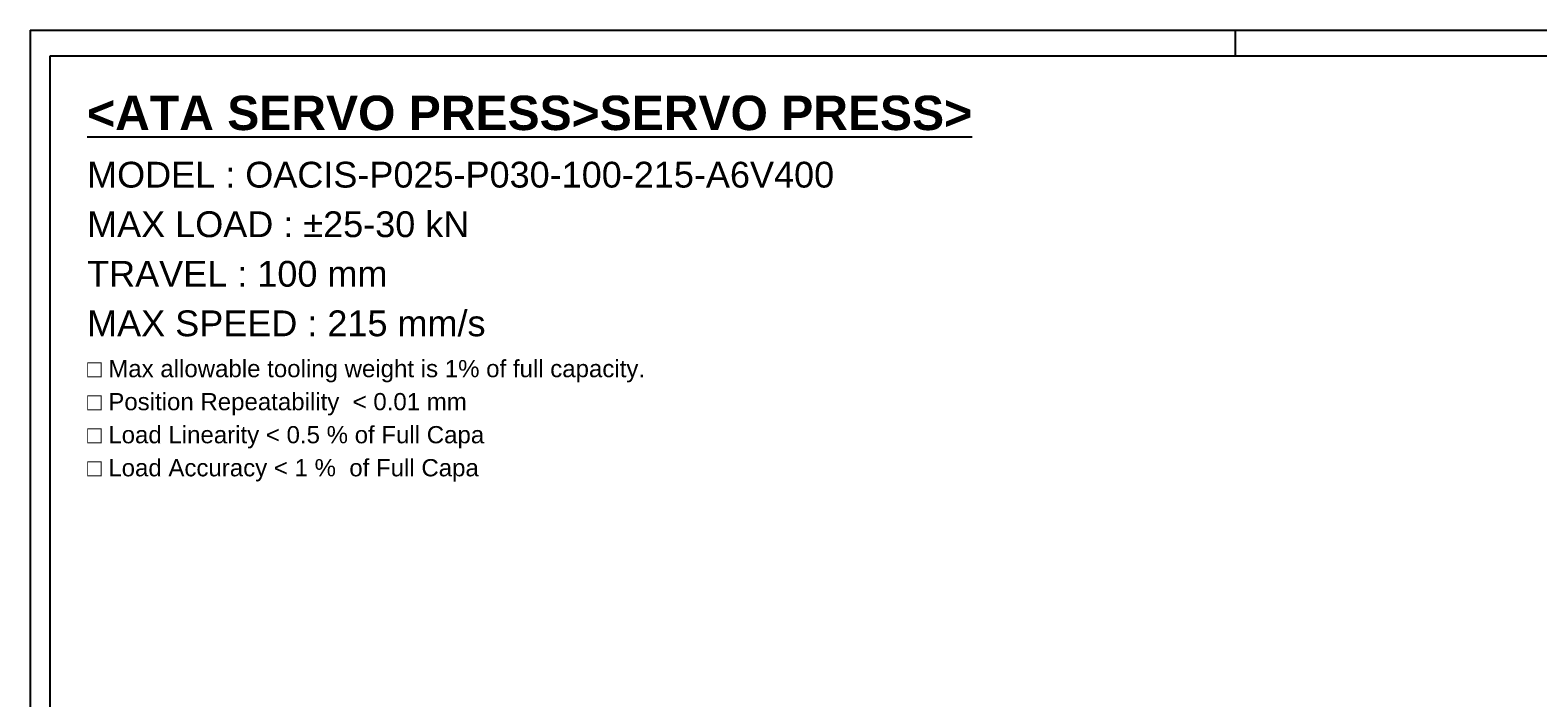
# Model space of a CAD drawing. Extents: x 46595 to 48279, y -9647 to -8459.
# Tile 6 of 24: x 46595 to 47647, y -8925 to -8459. Entities that reach past the tile are written whole.
import ezdxf

# ---------------------------------------------------------------- set-up
doc = ezdxf.new("R2010")
doc.units = 0
doc.header["$LTSCALE"] = 25.4
doc.layers.get('0').update_dxf_attribs({"linetype": 'CONTINUOUS'})
doc.layers.add('ATA-TEXT', color=7, linetype='CONTINUOUS')
doc.styles.add('주 문자 (ISO)', font='arial.ttf')

# ---------------------------------------------------------------- blocks, each defined once
blk = doc.blocks.new('ata-Border-A1-002')
at = {"color": 253, "ltscale": 0.5}
for p, q in [((0, 594), (841, 594)), ((0, 594), (0, 0)), ((420.5, 594), (420.5, 585))]:
    blk.add_line(p, q, dxfattribs=at)
blk.add_line((7, 585), (834, 585))
at = {"ltscale": 0.5}
blk.add_line((7, 9), (7, 585), dxfattribs=at)

msp = doc.modelspace()

# ---------------------------------------------------------------- block references
at = {"xscale": 2, "yscale": 2, "zscale": 2}
msp.add_blockref('ata-Border-A1-002', (46594.6118762, -9647.3873177), dxfattribs=at)
msp.add_blockref('ata-Border-A1-002', (46594.6118762, -9647.3873177), dxfattribs=at)

# ---------------------------------------------------------------- texts
at = {"layer": 'ATA-TEXT', "color": 7, "insert": (46634.3548531, -8505.0823957), "char_height": 7, "attachment_point": 1, "line_spacing_factor": 1.151952, "style": '주 문자 (ISO)'}
msp.add_mtext('{\\fArial|b1|i0|c129|p34;\\H3.42860x;\\L<ATA SERVO PRESS>SERVO PRESS>}\\P{\\fArial|b0|i0|c129|p34;\\H2.57145x;MODEL : OACIS-P025-P030-100-215-A}{\\fArial|b0|i0|c0|p34;\\H2.57145x;6V400}\\P{\\fArial|b0|i0|c129|p34;\\H2.57145x;MAX LOAD : ±25-30 kN}\\P{\\fArial|b0|i0|c129|p34;\\H2.57145x;TRAVEL : 100 mm}\\P{\\fArial|b0|i0|c129|p34;\\H2.57145x;MAX SPEED : 215 mm/s}\\P{\\fArial|b0|i0|c129|p34;\\H1.71439x;□ Max allowable tooling weight is 1% of full capacity.}\\P{\\fArial|b0|i0|c129|p34;\\H1.71439x;□ Position Repeatability  }{\\fArial|b0|i0|c129|p34;\\H1.71439x;<}{\\fArial|b0|i0|c129|p34;\\H1.71439x; 0.01 mm}\\P{\\fArial|b0|i0|c129|p34;\\H1.71439x;□ Load Linearity }{\\fArial|b0|i0|c129|p34;\\H1.71439x;<}{\\fArial|b0|i0|c129|p34;\\H1.71439x; 0.5 % of Full Capa}\\P{\\fArial|b0|i0|c129|p34;\\H1.71439x;□ Load Accuracy }{\\fArial|b0|i0|c129|p34;\\H1.71439x;<}{\\fArial|b0|i0|c129|p34;\\H1.71439x; 1 %  of Full Capa}', dxfattribs=at)

doc.saveas('drawing.dxf')
